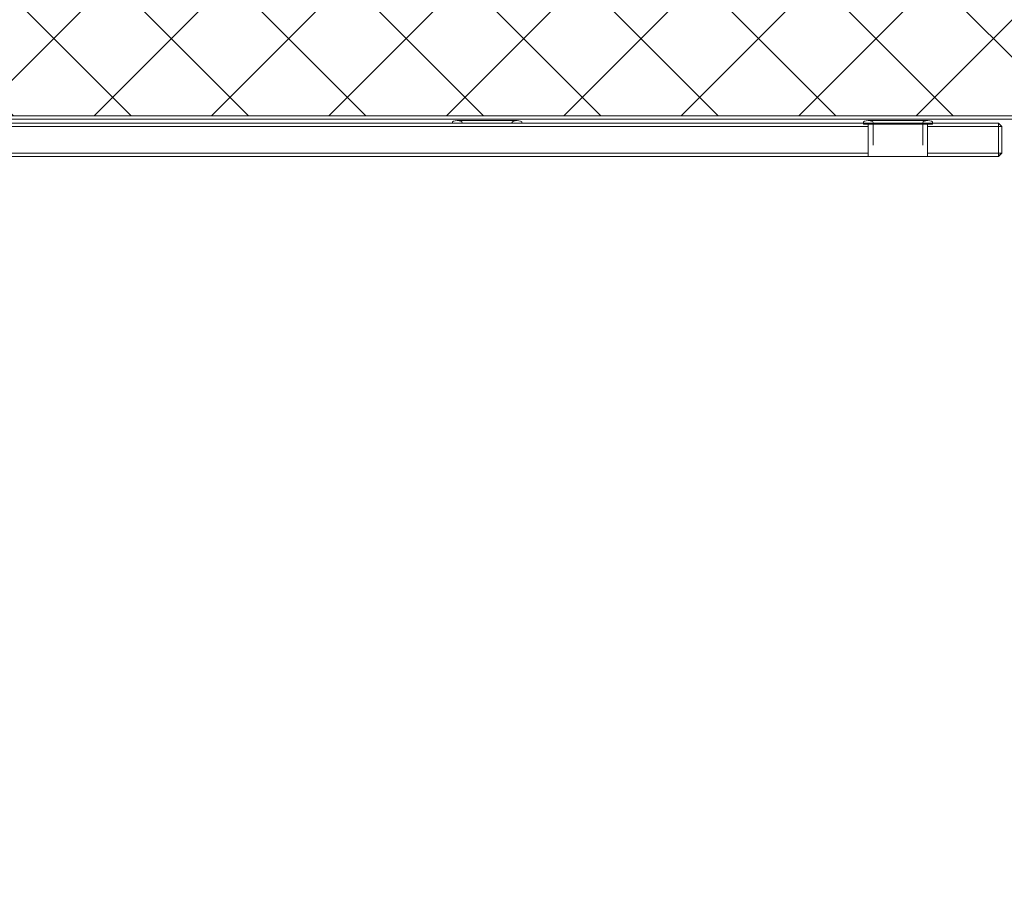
# Model space of a CAD drawing. Header units: centimetres. Extents: x -1015 to 134, y 1908 to 2956.
# Tile 203 of 256: x -666 to -619, y 2365 to 2408. Entities that reach past the tile are written whole.
import ezdxf

# ---------------------------------------------------------------- set-up
doc = ezdxf.new("R2010")
doc.units = ezdxf.units.CM
doc.layers.add('Modele ogólne', color=7, linetype='Continuous', lineweight=18)
doc.layers.add('Wzór powierzchni-1', color=253, linetype='Continuous', lineweight=18)

# ---------------------------------------------------------------- blocks, each defined once
blk = doc.blocks.new('regał_VOX_concept - regał_VOX_concept-886835-Aranżacja_01')
at = {"layer": 'Modele ogólne'}
for p, q in [((0.282, -26.223), (0.122, -26.383)), ((0.282, -26.223), (0.122, -26.383)), ((0.281, -26.223), (0.122, -26.383)), ((0.281, -26.223), (0.122, -26.383)), ((0.281, -26.223), (0.122, -26.383)), ((0.281, -26.223), (0.122, -26.383)), ((0.122, -26.383), (0.282, -26.223)), ((0.281, -26.223), (0.122, -26.383)), ((0.175, -26.33), (0.122, -26.383)), ((0.122, -26.383), (0.122, -27.663)), ((0.122, -26.383), (0.282, -26.383)), ((0.122, -27.663), (0.122, -26.383)), ((0.122, -26.81), (0.122, -26.383)), ((0.122, -26.383), (0.282, -26.383)), ((0.282, -26.223), (0.175, -26.33)), ((3.692, -26.223), (0.282, -26.223)), ((0.282, -26.223), (0.282, -26.383)), ((3.692, -26.223), (0.282, -26.223)), ((2.786, -26.223), (0.282, -26.223)), ((0.282, -26.223), (0.282, -26.383)), ((3.692, -26.383), (0.282, -26.383)), ((0.282, -26.383), (0.282, -27.663)), ((3.692, -26.383), (0.282, -26.383)), ((0.282, -27.663), (0.282, -26.383)), ((4.045, -26.223), (2.786, -26.223)), ((3.692, -26.223), (3.762, -26.223)), ((3.692, -26.223), (3.762, -26.223)), ((3.692, -27.023), (3.692, -26.223)), ((3.762, -26.223), (4.04, -26.223)), ((4.04, -26.223), (3.762, -26.223)), ((4.483, -26.223), (4.04, -26.223)), ((4.04, -26.223), (4.483, -26.223)), ((4.341, -26.223), (4.045, -26.223)), ((4.341, -26.223), (4.507, -26.223)), ((5.024, -26.223), (4.483, -26.223)), ((5.024, -26.223), (4.483, -26.223)), ((4.869, -26.223), (4.507, -26.223)), ((5.034, -26.223), (4.869, -26.223)), ((5.58, -26.223), (5.024, -26.223)), ((5.024, -26.223), (5.58, -26.223)), ((5.199, -26.223), (5.034, -26.223)), ((5.572, -26.223), (5.199, -26.223)), ((5.737, -26.223), (5.572, -26.223)), ((5.58, -26.223), (6.068, -26.223)), ((5.58, -26.223), (6.068, -26.223)), ((6.063, -26.223), (5.737, -26.223)), ((6.063, -26.223), (20.522, -26.223)), ((6.412, -26.223), (6.068, -26.223)), ((6.068, -26.223), (6.412, -26.223)), ((6.412, -26.223), (6.56, -26.223)), ((6.56, -26.223), (6.412, -26.223)), ((6.56, -26.223), (49.519, -26.223)), ((6.56, -26.223), (49.519, -26.223)), ((6.56, -27.023), (6.56, -26.223)), ((6.56, -26.383), (49.519, -26.383)), ((6.56, -26.383), (49.519, -26.383)), ((49.519, -26.223), (20.522, -26.223)), ((0.122, -26.81), (0.122, -27.663)), ((3.692, -27.023), (3.692, -27.772)), ((3.923, -26.762), (3.923, -27.749)), ((6.318, -26.762), (6.318, -27.749)), ((6.56, -27.023), (6.56, -27.823)), ((0.122, -27.663), (0.282, -27.663)), ((0.122, -27.663), (0.228, -27.77)), ((0.282, -27.823), (0.122, -27.663)), ((0.282, -27.663), (0.122, -27.663)), ((0.122, -27.663), (0.282, -27.823)), ((0.281, -27.823), (0.122, -27.663)), ((0.281, -27.823), (0.122, -27.663)), ((0.281, -27.823), (0.122, -27.663)), ((0.281, -27.823), (0.122, -27.663)), ((0.122, -27.663), (0.282, -27.823)), ((0.281, -27.823), (0.122, -27.663)), ((0.228, -27.77), (0.282, -27.823)), ((3.692, -27.663), (0.282, -27.663)), ((0.282, -27.823), (0.282, -27.663)), ((3.692, -27.663), (0.282, -27.663)), ((0.282, -27.663), (0.282, -27.823)), ((3.487, -27.823), (0.282, -27.823)), ((3.487, -27.823), (0.282, -27.823)), ((1.539, -27.823), (0.282, -27.823)), ((4.045, -27.823), (1.539, -27.823)), ((3.455, -27.772), (3.487, -27.772)), ((3.455, -27.772), (3.487, -27.772)), ((3.455, -27.887), (3.455, -27.772)), ((3.455, -27.887), (3.507, -27.918)), ((3.487, -27.772), (3.581, -27.772)), ((3.586, -27.939), (3.507, -27.918)), ((3.581, -27.772), (3.735, -27.772)), ((3.68, -27.946), (3.586, -27.939)), ((3.773, -27.939), (3.68, -27.946)), ((3.707, -27.946), (3.68, -27.946)), ((3.68, -27.946), (3.707, -27.946)), ((3.707, -27.946), (3.789, -27.946)), ((3.789, -27.946), (3.707, -27.946)), ((3.735, -27.772), (3.942, -27.772)), ((3.852, -27.918), (3.773, -27.939)), ((3.789, -27.946), (3.922, -27.946)), ((3.922, -27.946), (3.789, -27.946)), ((3.905, -27.887), (3.852, -27.918)), ((3.923, -27.85), (3.905, -27.887)), ((3.922, -27.946), (4.102, -27.946)), ((4.102, -27.946), (3.922, -27.946)), ((3.942, -27.772), (4.195, -27.772)), ((4.212, -27.823), (4.045, -27.823)), ((4.102, -27.946), (4.32, -27.946)), ((4.32, -27.946), (4.102, -27.946)), ((4.195, -27.772), (4.483, -27.772)), ((4.212, -27.823), (4.507, -27.823)), ((4.32, -27.946), (4.569, -27.946)), ((4.569, -27.946), (4.32, -27.946)), ((4.483, -27.772), (4.795, -27.772)), ((4.507, -27.823), (4.672, -27.823)), ((4.569, -27.946), (4.839, -27.946)), ((4.839, -27.946), (4.569, -27.946)), ((4.672, -27.823), (5.034, -27.823)), ((4.795, -27.772), (5.12, -27.772)), ((4.839, -27.946), (5.12, -27.946)), ((5.12, -27.946), (4.839, -27.946)), ((5.034, -27.823), (5.199, -27.823)), ((5.12, -27.772), (5.445, -27.772)), ((5.12, -27.946), (5.401, -27.946)), ((5.401, -27.946), (5.12, -27.946)), ((5.199, -27.823), (5.572, -27.823)), ((5.401, -27.946), (5.672, -27.946)), ((5.672, -27.946), (5.401, -27.946)), ((5.445, -27.772), (5.758, -27.772)), ((5.737, -27.823), (5.572, -27.823)), ((5.672, -27.946), (5.921, -27.946)), ((5.921, -27.946), (5.672, -27.946)), ((5.737, -27.823), (6.063, -27.823)), ((5.758, -27.772), (6.046, -27.772)), ((5.921, -27.946), (6.139, -27.946)), ((6.139, -27.946), (5.921, -27.946)), ((6.046, -27.772), (6.298, -27.772)), ((6.063, -27.823), (20.522, -27.823)), ((6.139, -27.946), (6.318, -27.946)), ((6.318, -27.946), (6.139, -27.946)), ((6.298, -27.772), (6.505, -27.772)), ((6.318, -27.85), (6.336, -27.887)), ((6.318, -27.946), (6.451, -27.946)), ((6.451, -27.946), (6.318, -27.946)), ((6.336, -27.887), (6.389, -27.918)), ((6.389, -27.918), (6.468, -27.939)), ((6.451, -27.946), (6.533, -27.946)), ((6.533, -27.946), (6.451, -27.946)), ((6.468, -27.939), (6.561, -27.946)), ((6.505, -27.772), (6.659, -27.772)), ((6.533, -27.946), (6.561, -27.946)), ((6.561, -27.946), (6.533, -27.946)), ((6.56, -27.663), (49.519, -27.663)), ((6.56, -27.663), (49.519, -27.663)), ((6.561, -27.946), (6.654, -27.939)), ((6.654, -27.939), (6.733, -27.918)), ((6.659, -27.772), (6.754, -27.772)), ((6.786, -27.887), (6.733, -27.918)), ((6.754, -27.772), (6.786, -27.772)), ((6.786, -27.772), (6.754, -27.772)), ((6.754, -27.823), (49.519, -27.823)), ((6.754, -27.823), (49.519, -27.823)), ((6.786, -27.887), (6.786, -27.772)), ((20.522, -27.823), (49.519, -27.823)), ((23.245, -27.823), (23.245, -27.887)), ((23.245, -27.823), (23.245, -27.887)), ((23.245, -27.887), (23.298, -27.918)), ((23.245, -27.887), (23.298, -27.918)), ((23.377, -27.939), (23.298, -27.918)), ((23.377, -27.939), (23.298, -27.918)), ((23.47, -27.946), (23.377, -27.939)), ((23.47, -27.946), (23.377, -27.939)), ((23.563, -27.939), (23.47, -27.946)), ((23.563, -27.939), (23.47, -27.946)), ((23.497, -27.946), (23.47, -27.946)), ((23.47, -27.946), (23.497, -27.946)), ((23.497, -27.946), (23.47, -27.946)), ((23.47, -27.946), (23.497, -27.946)), ((23.579, -27.946), (23.497, -27.946)), ((23.497, -27.946), (23.579, -27.946)), ((23.579, -27.946), (23.497, -27.946)), ((23.497, -27.946), (23.579, -27.946)), ((23.642, -27.918), (23.563, -27.939)), ((23.642, -27.918), (23.563, -27.939)), ((23.713, -27.946), (23.579, -27.946)), ((23.579, -27.946), (23.713, -27.946)), ((23.713, -27.946), (23.579, -27.946)), ((23.579, -27.946), (23.713, -27.946)), ((23.695, -27.887), (23.642, -27.918)), ((23.695, -27.887), (23.642, -27.918)), ((23.713, -27.85), (23.695, -27.887)), ((23.892, -27.946), (23.713, -27.946)), ((23.713, -27.946), (23.892, -27.946)), ((23.892, -27.946), (23.713, -27.946)), ((23.713, -27.946), (23.892, -27.946)), ((24.11, -27.946), (23.892, -27.946)), ((23.892, -27.946), (24.11, -27.946)), ((24.11, -27.946), (23.892, -27.946)), ((23.892, -27.946), (24.11, -27.946)), ((24.359, -27.946), (24.11, -27.946)), ((24.11, -27.946), (24.359, -27.946)), ((24.359, -27.946), (24.11, -27.946)), ((24.11, -27.946), (24.359, -27.946)), ((24.629, -27.946), (24.359, -27.946)), ((24.359, -27.946), (24.629, -27.946)), ((24.629, -27.946), (24.359, -27.946)), ((24.359, -27.946), (24.629, -27.946)), ((24.91, -27.946), (24.629, -27.946)), ((24.629, -27.946), (24.91, -27.946)), ((24.91, -27.946), (24.629, -27.946)), ((24.629, -27.946), (24.91, -27.946)), ((24.91, -27.946), (25.192, -27.946)), ((24.91, -27.946), (25.192, -27.946)), ((24.91, -27.946), (25.192, -27.946)), ((24.91, -27.946), (25.192, -27.946)), ((25.192, -27.946), (25.462, -27.946)), ((25.462, -27.946), (25.192, -27.946)), ((25.192, -27.946), (25.462, -27.946)), ((25.462, -27.946), (25.192, -27.946)), ((25.462, -27.946), (25.711, -27.946)), ((25.711, -27.946), (25.462, -27.946)), ((25.462, -27.946), (25.711, -27.946)), ((25.711, -27.946), (25.462, -27.946)), ((25.711, -27.946), (25.929, -27.946)), ((25.929, -27.946), (25.711, -27.946)), ((25.711, -27.946), (25.929, -27.946)), ((25.929, -27.946), (25.711, -27.946)), ((25.929, -27.946), (26.108, -27.946)), ((26.108, -27.946), (25.929, -27.946)), ((25.929, -27.946), (26.108, -27.946)), ((26.108, -27.946), (25.929, -27.946)), ((26.108, -27.85), (26.126, -27.887)), ((26.108, -27.946), (26.242, -27.946)), ((26.242, -27.946), (26.108, -27.946)), ((26.108, -27.946), (26.242, -27.946)), ((26.242, -27.946), (26.108, -27.946)), ((26.126, -27.887), (26.179, -27.918)), ((26.126, -27.887), (26.179, -27.918)), ((26.179, -27.918), (26.258, -27.939)), ((26.179, -27.918), (26.258, -27.939)), ((26.242, -27.946), (26.324, -27.946)), ((26.324, -27.946), (26.242, -27.946)), ((26.242, -27.946), (26.324, -27.946)), ((26.324, -27.946), (26.242, -27.946)), ((26.258, -27.939), (26.351, -27.946)), ((26.258, -27.939), (26.351, -27.946)), ((26.324, -27.946), (26.351, -27.946)), ((26.351, -27.946), (26.324, -27.946)), ((26.324, -27.946), (26.351, -27.946)), ((26.351, -27.946), (26.324, -27.946)), ((26.351, -27.946), (26.444, -27.939)), ((26.351, -27.946), (26.444, -27.939)), ((26.444, -27.939), (26.523, -27.918)), ((26.444, -27.939), (26.523, -27.918)), ((26.576, -27.887), (26.523, -27.918)), ((26.576, -27.887), (26.523, -27.918)), ((26.576, -27.823), (26.576, -27.887)), ((26.576, -27.823), (26.576, -27.887)), ((51.44, -28.185), (-51.44, -28.185)), ((51.44, -28.185), (-51.44, -28.185)), ((50, -28.025), (-50, -28.025)), ((50, -28.025), (-50, -28.025))]:
    blk.add_line(p, q, dxfattribs=at)

msp = doc.modelspace()

# ---------------------------------------------------------------- hatches: boundary and pattern name
at = {"layer": 'Wzór powierzchni-1'}
h = msp.add_hatch(dxfattribs=at)
h.set_pattern_fill('FP_1', color=256, style=0, pattern_type=2)
h.set_pattern_definition([(45, (0, 0), (-2.828427, 2.828427), []), (135, (0, 0), (-2.828427, -2.828427), [])])
h.paths.add_polyline_path([(-396.22, 2346.076), (-396.22, 2678.076), (-512.22, 2678.076), (-512.22, 2682.076), (-607.22, 2682.076), (-607.22, 2662.076), (-634.22, 2662.076), (-634.22, 2682.076), (-660.22, 2682.076), (-660.22, 2678.076), (-776.22, 2678.076), (-776.22, 2682.076), (-786.307, 2682.076), (-803.539, 2346.076), (-781.92, 2346.076), (-781.92, 2347.476), (-775.92, 2347.476), (-775.92, 2346.476), (-774.32, 2346.476), (-774.32, 2346.076), (-692.32, 2346.076), (-692.32, 2346.476), (-690.72, 2346.476), (-690.72, 2347.476), (-684.72, 2347.476), (-684.72, 2346.076), (-416.22, 2346.076)])
h.paths.add_polyline_path([(-668.797, 2348.275), (-670.337, 2348.275), (-670.497, 2348.435), (-670.497, 2403.115), (-670.337, 2403.275), (-567.457, 2403.275), (-567.297, 2403.115), (-567.297, 2348.435), (-567.457, 2348.275), (-661.92, 2348.275)])
h.paths.add_polyline_path([(-549.874, 2354.517), (-549.944, 2354.809), (-551.176, 2354.549), (-551.576, 2354.653), (-551.698, 2354.718), (-552.029, 2355.073), (-552.204, 2355.655), (-574.129, 2447.085), (-574.173, 2447.324), (-574.154, 2447.49), (-574.031, 2447.865), (-573.724, 2448.171), (-573.656, 2448.221), (-573.226, 2448.359), (-572.447, 2448.579), (-572.494, 2448.843), (-571.537, 2449.073), (-571.438, 2448.788), (-570.21, 2449.038), (-569.835, 2448.937), (-569.692, 2448.852), (-569.383, 2448.519), (-569.411, 2448.471), (-569.256, 2448.138), (-569.159, 2447.91), (-569.159, 2448.249), (-569.05, 2448.739), (-568.786, 2449.23), (-568.558, 2449.512), (-568.135, 2449.819), (-567.344, 2450.079), (-474.16, 2472.423), (-473.779, 2472.463), (-473.263, 2472.381), (-472.786, 2472.169), (-472.348, 2471.796), (-472.017, 2471.271), (-471.897, 2471.032), (-471.925, 2471.55), (-471.811, 2472.075), (-471.547, 2472.566), (-471.318, 2472.848), (-470.896, 2473.155), (-470.105, 2473.415), (-425.375, 2484.108), (-425.159, 2484.131), (-424.644, 2484.049), (-424.089, 2483.774), (-423.729, 2483.464), (-423.398, 2482.939), (-423.349, 2482.939), (-423.411, 2483.256), (-423.393, 2483.826), (-423.215, 2484.153), (-423.03, 2484.322), (-422.935, 2484.391), (-422.505, 2484.53), (-421.727, 2484.749), (-421.773, 2485.014), (-420.817, 2485.243), (-420.747, 2484.952), (-419.515, 2485.212), (-419.114, 2485.108), (-418.993, 2485.043), (-418.661, 2484.688), (-418.487, 2484.106), (-396.561, 2392.675), (-396.524, 2392.493), (-396.528, 2392.315), (-396.659, 2391.896), (-396.967, 2391.589), (-397.189, 2391.481), (-397.465, 2391.402), (-398.243, 2391.182), (-398.197, 2390.918), (-399.153, 2390.688), (-399.252, 2390.973), (-400.48, 2390.723), (-400.856, 2390.824), (-400.998, 2390.909), (-401.308, 2391.242), (-401.28, 2391.29), (-401.434, 2391.623), (-401.565, 2392.166), (-401.856, 2392.096), (-401.596, 2390.864), (-401.7, 2390.464), (-401.765, 2390.342), (-402.12, 2390.011), (-402.702, 2389.836), (-545.712, 2355.543), (-545.908, 2355.499), (-546.073, 2355.518), (-546.448, 2355.641), (-546.736, 2355.921), (-546.805, 2356.016), (-546.926, 2356.376), (-547.163, 2357.225), (-547.446, 2357.131), (-547.342, 2356.822), (-547.276, 2356.376), (-547.297, 2355.935), (-547.475, 2355.608), (-547.687, 2355.419), (-547.755, 2355.369), (-548.326, 2355.198), (-548.964, 2355.011), (-548.917, 2354.747), (-549.598, 2354.584)])
h.paths.add_polyline_path([(-547.657, 2358.135), (-547.372, 2358.234), (-547.626, 2359.437), (-547.521, 2359.837), (-547.423, 2359.993), (-547.103, 2360.289), (-547.055, 2360.261), (-546.768, 2360.405), (-546.482, 2360.514), (-546.698, 2360.492), (-547.214, 2360.573), (-547.768, 2360.849), (-548.144, 2361.18), (-548.46, 2361.684), (-548.508, 2361.681), (-547.68, 2358.234)])
h.paths.add_polyline_path([(-452.829, 2382.949), (-449.243, 2383.85), (-449.459, 2383.828), (-450.087, 2383.959), (-450.573, 2384.22), (-450.929, 2384.549), (-451.22, 2385.02), (-451.337, 2385.222), (-451.312, 2384.741), (-451.428, 2384.213), (-451.691, 2383.725), (-451.994, 2383.389), (-452.342, 2383.136), (-452.632, 2383.024)])
h.paths.add_polyline_path([(-402.09, 2393.069), (-401.798, 2393.139), (-402.706, 2396.785), (-402.693, 2396.409), (-402.807, 2395.884), (-403.071, 2395.393), (-403.374, 2395.056), (-403.869, 2394.747), (-403.869, 2394.698), (-403.509, 2394.761), (-402.982, 2394.743), (-402.655, 2394.565), (-402.486, 2394.38), (-402.417, 2394.285), (-402.304, 2393.96), (-402.092, 2393.076)])
h.paths.add_polyline_path([(-472.848, 2471.777), (-472.858, 2471.796), (-472.861, 2471.796)])
h.paths.add_polyline_path([(-520.364, 2480.243), (-526.07, 2480.943), (-531.506, 2482.815), (-536.434, 2485.776), (-540.639, 2489.697), (-543.936, 2494.406), (-546.182, 2499.698), (-547.279, 2505.342), (-547.179, 2511.09), (-545.886, 2516.692), (-543.456, 2521.902), (-539.996, 2526.493), (-535.657, 2530.265), (-530.629, 2533.052), (-525.131, 2534.733), (-519.404, 2535.234), (-513.698, 2534.534), (-508.262, 2532.662), (-503.334, 2529.701), (-499.13, 2525.78), (-495.832, 2521.071), (-493.586, 2515.779), (-492.489, 2510.135), (-492.589, 2504.387), (-493.882, 2498.785), (-496.312, 2493.575), (-499.772, 2488.984), (-504.111, 2485.212), (-509.139, 2482.425), (-514.637, 2480.744)])
h.paths.add_polyline_path([(-424.228, 2483.445), (-424.238, 2483.464), (-424.242, 2483.464)])
h.paths.add_polyline_path([(-767.526, 2598.096), (-767.165, 2598.128), (-767.307, 2598.128), (-767.49, 2598.102)])
h.paths.add_polyline_path([(-756.976, 2610.671), (-756.863, 2610.734), (-756.971, 2610.673)])
h.paths.add_polyline_path([(-744.787, 2636.676), (-744.668, 2636.396), (-744.704, 2636.521), (-744.758, 2636.621)])
h.paths.add_polyline_path([(-699.243, 2621.35), (-698.893, 2621.675), (-699.222, 2621.37)])
h.paths.add_polyline_path([(-695.634, 2617.864), (-695.984, 2617.539), (-695.655, 2617.844)])
h.paths.add_polyline_path([(-699.047, 2609.585), (-699.012, 2609.533), (-699.039, 2609.553)])
h.paths.add_polyline_path([(-717.526, 2504.021), (-786.683, 2504.021), (-786.683, 2584.021), (-751.085, 2584.021), (-751.085, 2600.371), (-751.393, 2600.382), (-751.399, 2589.476), (-751.413, 2589.476), (-751.517, 2588.931), (-751.611, 2588.629), (-752.109, 2588.088), (-752.266, 2587.993), (-752.642, 2587.864), (-752.873, 2587.775), (-755.287, 2587.745), (-757.638, 2588.42), (-758.21, 2588.784), (-758.349, 2588.945), (-758.535, 2589.266), (-758.64, 2589.583), (-758.668, 2589.687), (-758.668, 2590.019), (-758.686, 2590.02), (-758.353, 2599.596), (-758.317, 2600.631), (-761.508, 2600.746), (-761.274, 2599.995), (-761.16, 2599.966), (-761.358, 2599.754), (-763.103, 2599.039), (-764.244, 2598.68), (-765.151, 2598.445), (-766.095, 2598.242), (-767.49, 2598.035), (-767.541, 2598.102), (-767.597, 2598.159), (-767.536, 2598.273), (-768.662, 2602.167), (-768.747, 2602.232), (-768.574, 2602.408), (-766.67, 2603.177), (-764.796, 2603.713), (-763.845, 2603.919), (-762.445, 2604.126), (-762.445, 2604.049), (-762.364, 2603.991), (-762.37, 2603.935), (-762.382, 2603.829), (-762.119, 2602.902), (-762.061, 2602.918), (-761.923, 2602.567), (-761.871, 2602.515), (-758.244, 2602.615), (-757.954, 2609.374), (-757.784, 2610), (-757.43, 2610.407), (-757.138, 2610.605), (-756.558, 2610.832), (-753.403, 2611.345), (-753.372, 2611.304), (-753.065, 2611.403), (-752.759, 2611.368), (-752.075, 2611.055), (-751.74, 2610.715), (-751.511, 2610.326), (-751.422, 2610.014), (-751.391, 2608.431), (-751.085, 2608.431), (-751.054, 2616.435), (-750.92, 2617.526), (-750.401, 2618.896), (-750.084, 2619.475), (-750.09, 2623.514), (-750.052, 2624.995), (-749.87, 2625.366), (-749.376, 2626.075), (-749.124, 2626.294), (-748.504, 2626.846), (-747.646, 2627.413), (-746.581, 2628.047), (-747.102, 2628.253), (-747.409, 2628.502), (-747.715, 2628.913), (-748.001, 2629.579), (-748.037, 2630.33), (-747.911, 2630.81), (-747.44, 2631.601), (-744.509, 2634.871), (-744.071, 2635.235), (-744.832, 2636.621), (-744.786, 2636.747), (-744.786, 2636.779), (-744.625, 2636.747), (-741.358, 2639.145), (-741.354, 2639.256), (-741.134, 2639.18), (-739.699, 2637.592), (-738.982, 2636.718), (-736.21, 2637.008), (-733.813, 2637.195), (-730.431, 2637.338), (-727.862, 2637.37), (-725.433, 2637.332), (-721.972, 2637.163), (-719.749, 2636.981), (-716.746, 2636.626), (-715.756, 2636.415), (-714.591, 2636.081), (-713.367, 2635.552), (-712.692, 2635.171), (-712.184, 2634.751), (-711.546, 2634.067), (-710.174, 2632.537), (-709.734, 2632.024), (-709.689, 2631.933), (-709.048, 2630.974), (-708.952, 2630.346), (-709, 2629.689), (-709.141, 2629.236), (-709.649, 2628.58), (-710.251, 2628.221), (-710.476, 2628.155), (-709.546, 2627.708), (-708.483, 2627.032), (-707.253, 2625.95), (-706.9, 2625.162), (-706.874, 2624.608), (-706.868, 2619.382), (-706.43, 2618.63), (-706.014, 2617.337), (-705.882, 2615.863), (-705.882, 2615.337), (-700.607, 2618.166), (-701.178, 2618.69), (-701.286, 2618.69), (-701.255, 2618.902), (-700.075, 2620.438), (-699.262, 2621.329), (-698.613, 2621.969), (-697.878, 2622.638), (-696.779, 2623.503), (-696.653, 2623.485), (-696.628, 2623.473), (-696.628, 2623.325), (-693.699, 2620.524), (-693.591, 2620.524), (-693.624, 2620.312), (-694.96, 2618.6), (-696.264, 2617.245), (-697.02, 2616.558), (-698.09, 2615.706), (-698.101, 2615.784), (-698.227, 2615.784), (-698.251, 2615.822), (-698.274, 2615.913), (-698.991, 2616.598), (-699.062, 2616.59), (-699.294, 2616.788), (-699.466, 2616.769), (-705.882, 2612.897), (-705.882, 2608.431), (-705.575, 2608.431), (-705.536, 2609.69), (-705.487, 2609.69), (-705.536, 2610.027), (-705.418, 2610.376), (-705.016, 2610.95), (-704.669, 2611.198), (-704.204, 2611.377), (-703.881, 2611.41), (-702.311, 2611.167), (-700.121, 2610.734), (-699.855, 2610.605), (-699.537, 2610.414), (-699.22, 2610.033), (-699.117, 2609.865), (-698.95, 2609.18), (-698.614, 2599.596), (-698.321, 2590.012), (-698.399, 2589.371), (-698.5, 2589.128), (-698.738, 2588.795), (-698.926, 2588.623), (-699.09, 2588.516), (-699.334, 2588.397), (-699.361, 2588.367), (-701.707, 2587.745), (-704.182, 2587.815), (-704.637, 2587.983), (-704.994, 2588.203), (-705.385, 2588.703), (-705.437, 2588.819), (-705.513, 2589.158), (-705.575, 2590.015), (-705.578, 2604.733), (-705.882, 2604.733), (-705.882, 2584.021), (-666.683, 2584.021), (-666.683, 2504.021)])
h.paths.add_polyline_path([(-466.325, 2533.332), (-468.381, 2533.694), (-470.274, 2534.575), (-524.273, 2568.928), (-525.887, 2570.287), (-527.074, 2571.979), (-527.79, 2573.94), (-527.974, 2576.019), (-527.538, 2578.237), (-526.732, 2579.967), (-487.691, 2641.257), (-487.166, 2641.888), (-486.822, 2642.212), (-485.833, 2642.902), (-484.864, 2643.34), (-483.468, 2643.6), (-481.773, 2643.571), (-480.693, 2643.266), (-479.686, 2642.742), (-422.312, 2606.242), (-421.099, 2605.24), (-420.34, 2604.173), (-419.869, 2603.124), (-419.585, 2601.659), (-419.617, 2600.15), (-419.948, 2598.981), (-420.705, 2597.589), (-459.234, 2537.026), (-460.574, 2535.427), (-462.283, 2534.229), (-464.245, 2533.514), (-465.953, 2533.364)])
h.paths.add_polyline_path([(-701.707, 2587.96), (-701.739, 2587.993), (-701.973, 2587.964)])
h.paths.add_polyline_path([(-755.26, 2587.96), (-755.287, 2588), (-755.287, 2587.967)])
h.paths.add_polyline_path([(-764.79, 2598.545), (-763.788, 2598.83), (-763.846, 2598.818), (-764.725, 2598.568), (-764.801, 2598.55)])
h.paths.add_polyline_path([(-758.315, 2600.679), (-758.315, 2600.679), (-758.374, 2600.68)])
h.paths.add_polyline_path([(-751.393, 2602.688), (-751.085, 2602.717), (-751.085, 2604.733), (-751.39, 2604.733), (-751.393, 2602.717)])
h.paths.add_polyline_path([(-766.155, 2603.322), (-765.222, 2603.591), (-766.148, 2603.332)])
h.paths.add_polyline_path([(-747.296, 2629.666), (-747.521, 2630.019), (-747.677, 2630.489), (-747.715, 2630.812), (-747.657, 2631.247), (-747.709, 2631.009), (-747.699, 2630.601), (-747.593, 2630.182), (-747.405, 2629.809)])
h.paths.add_polyline_path([(-709.68, 2629.817), (-709.431, 2630.226), (-709.317, 2630.554), (-709.263, 2630.989), (-709.305, 2631.357), (-709.271, 2631.155), (-709.283, 2630.737), (-709.38, 2630.346), (-709.618, 2629.9)])
h.paths.add_polyline_path([(-739.054, 2636.71), (-739.054, 2636.748), (-739.397, 2637.187), (-739.364, 2637.134), (-739.074, 2636.733)])
h.paths.add_polyline_path([(-418.968, 2667.599), (-419.442, 2667.775), (-420.058, 2668.39), (-420.563, 2669.097), (-422.209, 2671.574), (-422.627, 2671.978), (-423.102, 2672.196), (-423.591, 2672.123), (-424.114, 2671.756), (-424.691, 2671.14), (-426.277, 2669.233), (-426.905, 2668.694), (-427.542, 2668.408), (-428.076, 2668.395), (-428.707, 2668.749), (-429.93, 2670.072), (-430.36, 2670.511), (-431.045, 2671.14), (-432.155, 2671.756), (-433.541, 2671.961), (-435.322, 2671.509), (-437.439, 2670.242), (-439.745, 2668.235), (-439.955, 2668.446), (-437.264, 2670.736), (-435.209, 2671.875), (-433.525, 2672.258), (-432.062, 2672.035), (-430.874, 2671.378), (-429.749, 2670.306), (-428.522, 2668.975), (-428.008, 2668.681), (-427.498, 2668.717), (-427.011, 2668.975), (-426.307, 2669.642), (-425.382, 2670.757), (-424.503, 2671.774), (-424.106, 2672.123), (-423.709, 2672.394), (-423.054, 2672.489), (-422.433, 2672.196), (-421.798, 2671.529), (-421.139, 2670.571), (-419.904, 2668.671), (-419.596, 2668.307), (-419.167, 2667.978), (-418.946, 2667.893), (-418.611, 2667.978), (-418.175, 2668.307), (-417.467, 2669.131), (-415.544, 2671.587), (-414.954, 2672.073), (-414.265, 2672.32), (-413.599, 2672.207), (-412.988, 2671.752), (-412.108, 2670.673), (-410.749, 2668.89), (-410.19, 2668.381), (-409.665, 2668.135), (-409.157, 2668.18), (-408.542, 2668.614), (-406.749, 2670.518), (-405.959, 2671.166), (-404.767, 2671.572), (-403.436, 2671.262), (-402.012, 2670.022), (-402.242, 2669.829), (-403.583, 2671), (-404.781, 2671.275), (-405.816, 2670.913), (-406.945, 2669.931), (-408.35, 2668.398), (-409.06, 2667.905), (-409.728, 2667.847), (-410.362, 2668.139), (-411.132, 2668.89), (-411.869, 2669.842), (-412.815, 2671.102), (-413.194, 2671.539), (-413.729, 2671.939), (-414.299, 2672.019), (-414.804, 2671.821), (-415.344, 2671.375), (-416.199, 2670.347), (-417.783, 2668.307), (-418.175, 2667.945), (-418.48, 2667.716), (-418.946, 2667.604)])
h.paths.add_polyline_path([(-582.768, 2667.599), (-583.242, 2667.775), (-583.858, 2668.39), (-584.363, 2669.097), (-585.963, 2671.529), (-586.427, 2671.978), (-586.902, 2672.196), (-587.391, 2672.123), (-587.914, 2671.756), (-588.491, 2671.14), (-590.077, 2669.233), (-590.705, 2668.694), (-591.342, 2668.408), (-591.876, 2668.395), (-592.507, 2668.749), (-593.73, 2670.072), (-594.16, 2670.511), (-594.845, 2671.14), (-595.955, 2671.756), (-597.341, 2671.961), (-599.122, 2671.509), (-601.239, 2670.242), (-603.545, 2668.235), (-603.755, 2668.446), (-601.064, 2670.736), (-599.009, 2671.875), (-597.325, 2672.258), (-595.862, 2672.035), (-594.674, 2671.378), (-593.549, 2670.306), (-592.322, 2668.975), (-591.808, 2668.681), (-591.298, 2668.717), (-590.811, 2668.975), (-590.107, 2669.642), (-589.182, 2670.757), (-588.303, 2671.774), (-587.906, 2672.123), (-587.509, 2672.394), (-586.854, 2672.489), (-586.233, 2672.196), (-585.598, 2671.529), (-585.058, 2670.757), (-583.704, 2668.671), (-583.396, 2668.307), (-582.967, 2667.978), (-582.746, 2667.893), (-582.411, 2667.978), (-581.975, 2668.307), (-581.267, 2669.131), (-579.344, 2671.587), (-578.754, 2672.073), (-578.065, 2672.32), (-577.399, 2672.207), (-576.788, 2671.752), (-575.908, 2670.673), (-574.549, 2668.89), (-573.99, 2668.381), (-573.465, 2668.135), (-572.957, 2668.18), (-572.342, 2668.614), (-570.549, 2670.518), (-569.759, 2671.166), (-568.567, 2671.572), (-567.236, 2671.262), (-565.812, 2670.022), (-566.042, 2669.829), (-567.383, 2671), (-568.581, 2671.275), (-569.616, 2670.913), (-570.745, 2669.931), (-572.15, 2668.398), (-572.86, 2667.905), (-573.528, 2667.847), (-574.162, 2668.139), (-574.932, 2668.89), (-575.478, 2669.578), (-576.615, 2671.102), (-576.994, 2671.539), (-577.529, 2671.939), (-578.099, 2672.019), (-578.604, 2671.821), (-579.144, 2671.375), (-579.903, 2670.475), (-581.583, 2668.307), (-581.975, 2667.945), (-582.28, 2667.716), (-582.746, 2667.604)])
h.paths.add_polyline_path([(-761.968, 2667.599), (-762.442, 2667.775), (-763.058, 2668.39), (-763.563, 2669.097), (-765.163, 2671.529), (-765.627, 2671.978), (-766.102, 2672.196), (-766.591, 2672.123), (-767.097, 2671.774), (-767.837, 2670.962), (-769.277, 2669.233), (-769.905, 2668.694), (-770.542, 2668.408), (-771.076, 2668.395), (-771.707, 2668.749), (-772.93, 2670.072), (-773.36, 2670.511), (-774.045, 2671.14), (-775.155, 2671.756), (-776.541, 2671.961), (-778.322, 2671.509), (-780.439, 2670.242), (-782.745, 2668.235), (-782.955, 2668.446), (-780.264, 2670.736), (-778.209, 2671.875), (-776.525, 2672.258), (-775.062, 2672.035), (-773.874, 2671.378), (-772.749, 2670.306), (-771.522, 2668.975), (-771.008, 2668.681), (-770.498, 2668.717), (-770.011, 2668.975), (-769.307, 2669.642), (-768.382, 2670.757), (-767.503, 2671.774), (-767.106, 2672.123), (-766.709, 2672.394), (-766.054, 2672.489), (-765.433, 2672.196), (-764.798, 2671.529), (-764.258, 2670.757), (-762.904, 2668.671), (-762.596, 2668.307), (-762.167, 2667.978), (-761.946, 2667.893), (-761.611, 2667.978), (-761.175, 2668.307), (-760.467, 2669.131), (-758.544, 2671.587), (-757.954, 2672.073), (-757.265, 2672.32), (-756.599, 2672.207), (-755.988, 2671.752), (-755.108, 2670.673), (-753.749, 2668.89), (-753.19, 2668.381), (-752.665, 2668.135), (-752.157, 2668.18), (-751.542, 2668.614), (-749.749, 2670.518), (-748.959, 2671.166), (-747.767, 2671.572), (-746.436, 2671.262), (-745.012, 2670.022), (-745.242, 2669.829), (-746.583, 2671), (-747.781, 2671.275), (-748.816, 2670.913), (-749.945, 2669.931), (-751.35, 2668.398), (-752.06, 2667.905), (-752.728, 2667.847), (-753.362, 2668.139), (-754.132, 2668.89), (-754.869, 2669.842), (-755.815, 2671.102), (-756.194, 2671.539), (-756.729, 2671.939), (-757.299, 2672.019), (-757.804, 2671.821), (-758.344, 2671.375), (-759.199, 2670.347), (-760.783, 2668.307), (-761.175, 2667.945), (-761.48, 2667.716), (-761.946, 2667.604)])
h.paths.add_polyline_path([(-655.968, 2667.599), (-656.442, 2667.775), (-657.058, 2668.39), (-657.563, 2669.097), (-659.163, 2671.529), (-659.627, 2671.978), (-660.102, 2672.196), (-660.591, 2672.123), (-661.097, 2671.774), (-661.92, 2670.86), (-663.277, 2669.233), (-663.905, 2668.694), (-664.542, 2668.408), (-665.076, 2668.395), (-665.707, 2668.749), (-666.93, 2670.072), (-667.36, 2670.511), (-668.045, 2671.14), (-669.155, 2671.756), (-670.541, 2671.961), (-672.322, 2671.509), (-674.439, 2670.242), (-676.745, 2668.235), (-676.955, 2668.446), (-674.264, 2670.736), (-672.209, 2671.875), (-670.525, 2672.258), (-669.062, 2672.035), (-667.874, 2671.378), (-666.749, 2670.306), (-665.522, 2668.975), (-665.008, 2668.681), (-664.498, 2668.717), (-664.03, 2668.958), (-663.277, 2669.677), (-662.382, 2670.757), (-661.503, 2671.774), (-661.106, 2672.123), (-660.709, 2672.394), (-660.054, 2672.489), (-659.433, 2672.196), (-658.798, 2671.529), (-658.258, 2670.757), (-656.904, 2668.671), (-656.596, 2668.307), (-656.167, 2667.978), (-655.946, 2667.893), (-655.611, 2667.978), (-655.175, 2668.307), (-654.467, 2669.131), (-652.544, 2671.587), (-651.954, 2672.073), (-651.265, 2672.32), (-650.599, 2672.207), (-649.988, 2671.752), (-649.108, 2670.673), (-647.749, 2668.89), (-647.19, 2668.381), (-646.665, 2668.135), (-646.157, 2668.18), (-645.542, 2668.614), (-643.749, 2670.518), (-642.959, 2671.166), (-641.767, 2671.572), (-640.436, 2671.262), (-639.012, 2670.022), (-639.242, 2669.829), (-640.583, 2671), (-641.781, 2671.275), (-642.816, 2670.913), (-643.945, 2669.931), (-645.35, 2668.398), (-646.06, 2667.905), (-646.728, 2667.847), (-647.362, 2668.139), (-648.132, 2668.89), (-648.678, 2669.578), (-649.815, 2671.102), (-650.194, 2671.539), (-650.729, 2671.939), (-651.299, 2672.019), (-651.804, 2671.821), (-652.344, 2671.375), (-653.103, 2670.475), (-654.783, 2668.307), (-655.175, 2667.945), (-655.48, 2667.716), (-655.946, 2667.604)])

# ---------------------------------------------------------------- block references
at = {"layer": 'Modele ogólne', "rotation": 180}
msp.add_blockref('regał_VOX_concept - regał_VOX_concept-886835-Aranżacja_01', (-618.897, 2375.09), dxfattribs=at)

doc.saveas('drawing.dxf')
